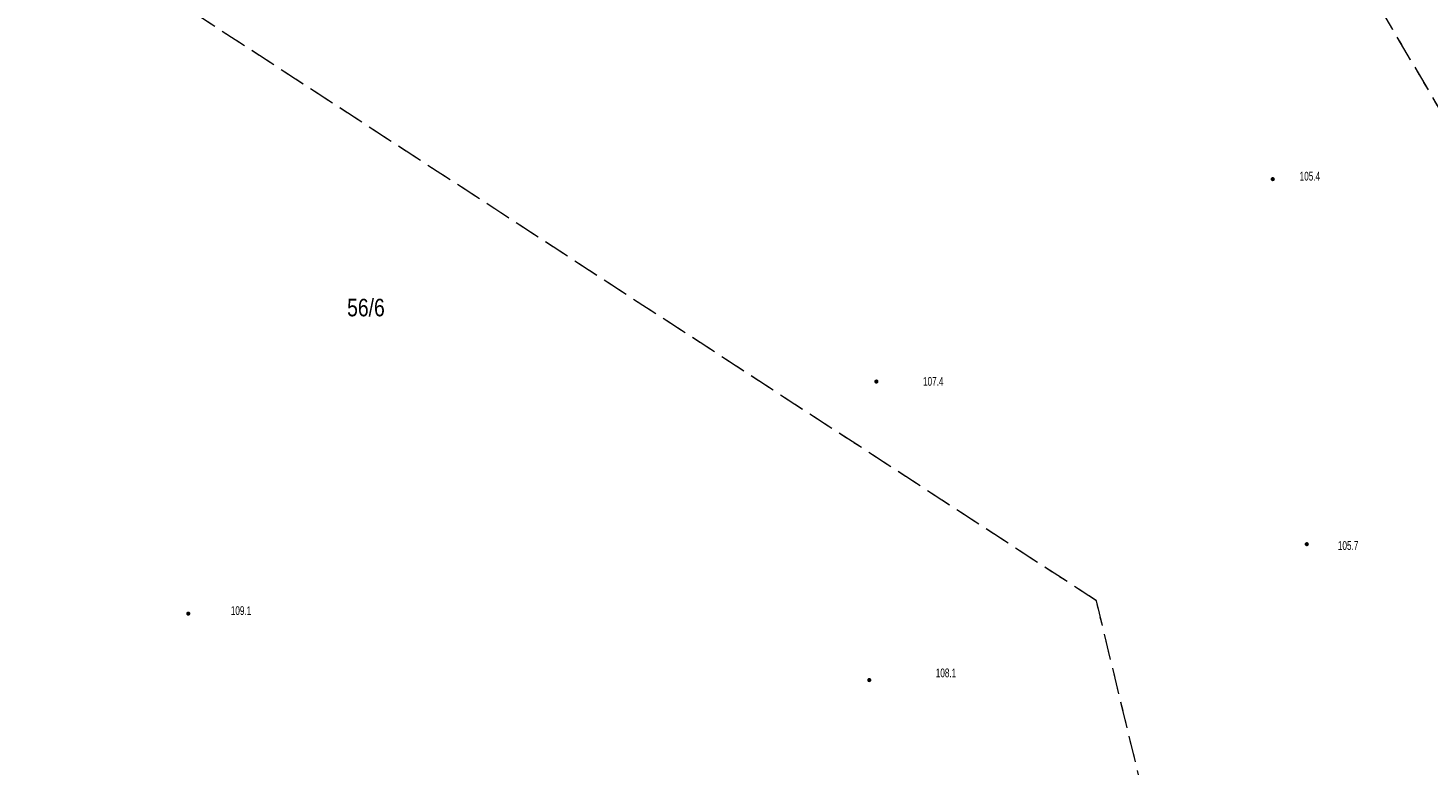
# Model space of a CAD drawing. Header units: inches. Extents: x 6497603 to 6502483, y 5925790 to 5934357.
# Tile 87 of 256: x 6500776 to 6500895, y 5926200 to 5926263. Entities that reach past the tile are written whole.
import ezdxf
from ezdxf.enums import TextEntityAlignment as Align

# ---------------------------------------------------------------- set-up
doc = ezdxf.new("R2010")
doc.units = ezdxf.units.IN
doc.header["$MEASUREMENT"] = 0
doc.linetypes.add('egkk-1000', pattern=[3, 2.25, -0.75])
doc.linetypes.add('egug-1000', pattern=[1.5, 0.75, -0.75])
for name, color, linetype in [('211-numer działki ewidencyjnej', 7, 'Continuous'), ('217-kontur klasyfikacyjny', 7, 'Continuous'), ('218-kontur użytku gruntowego', 7, 'Continuous'), ('pikieta naturalna', 7, 'Continuous'), ('pikieta naturalna-Atr2', 7, 'Continuous')]:
    doc.layers.add(name, color=color, linetype=linetype)
doc.styles.get("Standard").update_dxf_attribs({"font": 'arial.ttf'})

# ---------------------------------------------------------------- blocks, each defined once
blk = doc.blocks.new('PW01')
at = {"linetype": 'Continuous', "lineweight": 13}
h = blk.add_hatch(color=0, dxfattribs=at)
edge = h.paths.add_edge_path()
edge.add_arc((0, 0), 0.18, 0, 360)

msp = doc.modelspace()

# ---------------------------------------------------------------- linework, layer by layer
at = {"layer": '217-kontur klasyfikacyjny', "color": 3, "linetype": 'egkk-1000', "lineweight": 18, "flags": 128}
for points in [[(6500857.86, 5926321.44), (6500950.13, 5926163.93)], [(6500867.02, 5926213.66), (6500761.01, 5926282.73)], [(6500879.54, 5926161.97), (6500867.02, 5926213.66)]]:
    msp.add_lwpolyline(points, dxfattribs=at)
at = {"layer": '218-kontur użytku gruntowego', "color": 3, "linetype": 'egug-1000', "lineweight": 18, "flags": 128}
for points in [[(6500857.86, 5926321.44), (6500950.13, 5926163.93)], [(6500867.02, 5926213.66), (6500761.01, 5926282.73)], [(6500879.54, 5926161.97), (6500867.02, 5926213.66)]]:
    msp.add_lwpolyline(points, dxfattribs=at)

# ---------------------------------------------------------------- block references
at = {"layer": 'pikieta naturalna', "color": 7, "linetype": 'Continuous', "lineweight": 13}
for p in [(6500882.11, 5926249.74), (6500848.2, 5926232.42), (6500885.02, 5926218.5), (6500789.33, 5926212.56), (6500847.59, 5926206.87)]:
    msp.add_blockref('PW01', p, dxfattribs=at)

# ---------------------------------------------------------------- texts
at = {"layer": '211-numer działki ewidencyjnej', "color": 3, "linetype": 'Continuous', "lineweight": 18, "width": 0.79}
msp.add_text('56/6', height=1.5, dxfattribs=at).set_placement((6500802.92, 5926239.5), align=Align.TOP_LEFT)
at = {"layer": 'pikieta naturalna-Atr2', "color": 7, "width": 0.667}
for s, p in [('105.4', (6500884.41, 5926249.62)), ('107.4', (6500852.19, 5926232.06)), ('105.7', (6500887.68, 5926218.01)), ('109.1', (6500792.97, 5926212.44)), ('108.1', (6500853.28, 5926207.11))]:
    msp.add_text(s, height=0.75, dxfattribs=at).set_placement(p)

doc.saveas('drawing.dxf')
